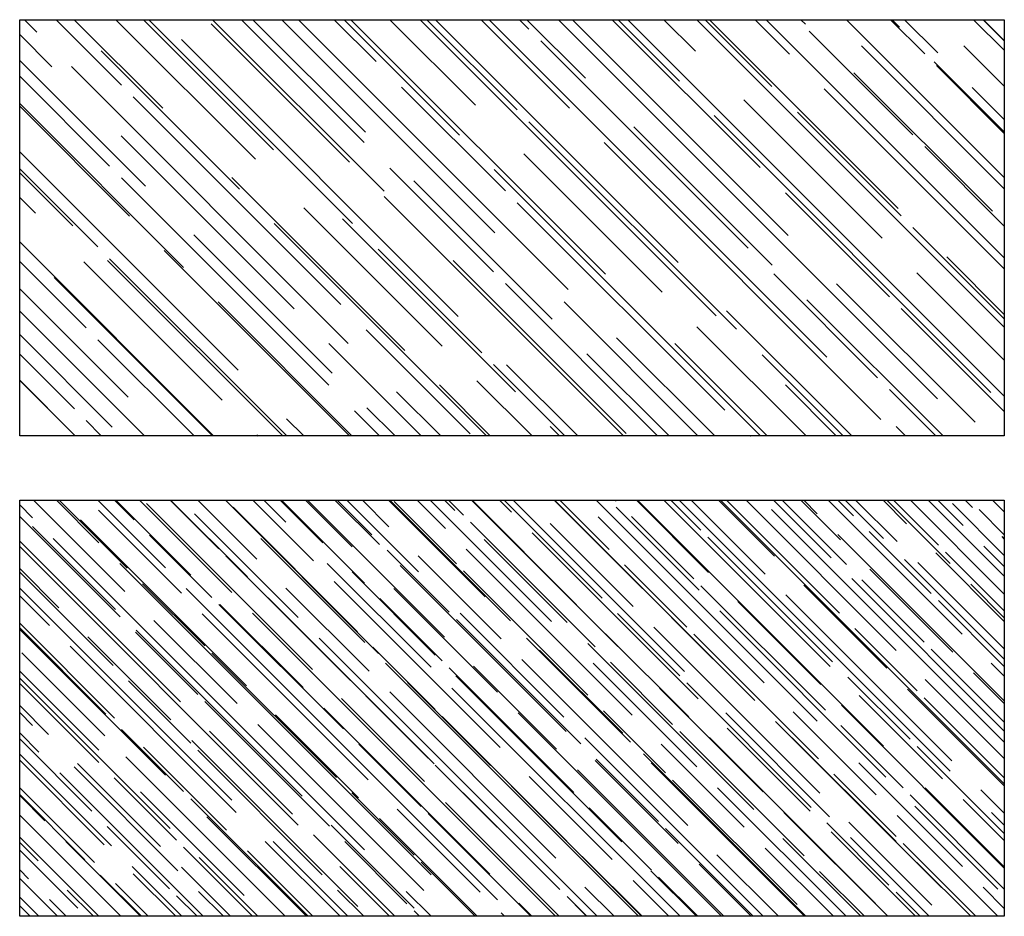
# Model space of a CAD drawing. Header units: millimetres. Extents: x -33628 to -373, y -3399 to 2697.
# Tile 90 of 99: x -26486 to -26231, y 1959 to 2191. Entities that reach past the tile are written whole.
import ezdxf

# ---------------------------------------------------------------- set-up
doc = ezdxf.new("R2010")
doc.units = ezdxf.units.MM
doc.header["$LTSCALE"] = 0.2
doc.header["$MEASUREMENT"] = 0
doc.layers.add('A-szkło', color=154, linetype='Continuous')

msp = doc.modelspace()

# ---------------------------------------------------------------- hatches: boundary and pattern name
at = {"layer": 'A-szkło', "transparency": 33554687}
h = msp.add_hatch(dxfattribs=at)
h.set_pattern_fill('AR-RROOF', color=256, scale=0.5, angle=315)
h.set_pattern_definition([(315, (0.0009, 2662.657), (28.7386156, -10.7763073), [190.50127, -25.40127, 63.50127, -12.70127]), (315, (16.525, 2655.113), (3.053287, 21.015595), [38.10127, -4.31927, 76.20127, -9.39927]), (315, (12.215, 2665.889), (52.626097, -40.7703628), [101.60127, -17.78127, 50.80127, -12.70127])])
h.paths.add_polyline_path([(-26230.76, 2083.43), (-26486.36, 2083.43), (-26486.36, 2191.47), (-26230.76, 2191.47)])
h = msp.add_hatch(dxfattribs=at)
h.set_pattern_fill('AR-RROOF', color=256, scale=0.3, angle=315)
h.set_pattern_definition([(315, (0.0005, 2662.657), (17.2431694, -6.4657844), [114.300762, -15.240762, 38.100762, -7.620762]), (315, (9.915, 2658.13), (1.8319722, 12.6093572), [22.860762, -2.591562, 45.720762, -5.639562]), (315, (7.329, 2664.596), (31.5756582, -24.4622177), [60.960762, -10.668762, 30.480762, -7.620762])])
h.paths.add_polyline_path([(-26230.76, 1958.7), (-26486.36, 1958.7), (-26486.36, 2066.73), (-26230.76, 2066.73)])

# ---------------------------------------------------------------- linework, layer by layer
at = {"layer": 'A-szkło', "transparency": 33554679}
for points in [[(-26230.76, 2083.43), (-26486.36, 2083.43), (-26486.36, 2191.47), (-26230.76, 2191.47)], [(-26230.76, 1958.7), (-26486.36, 1958.7), (-26486.36, 2066.73), (-26230.76, 2066.73)]]:
    msp.add_lwpolyline(points, close=True, dxfattribs=at)

doc.saveas('drawing.dxf')
